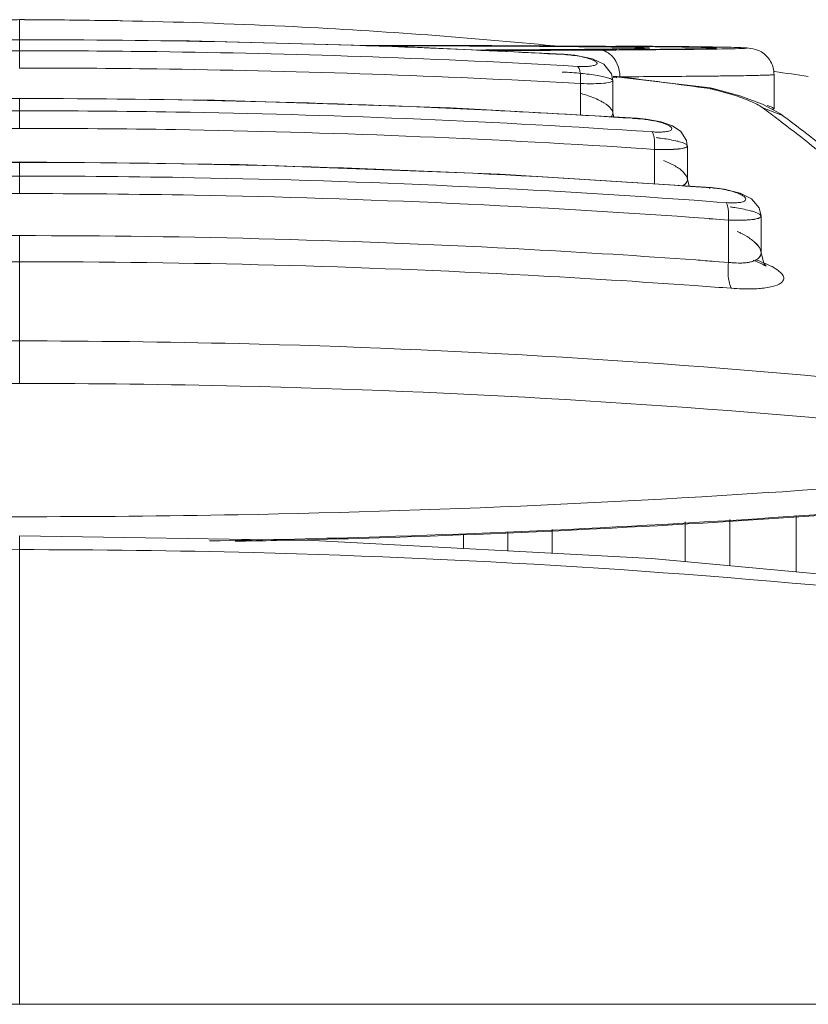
# Model space of a CAD drawing. Extents: x 4774 to 8448, y 27273 to 31291.
# Tile 98 of 101: x 5910 to 5919, y 31251 to 31262. Entities that reach past the tile are written whole.
import ezdxf

# ---------------------------------------------------------------- set-up
doc = ezdxf.new("R2010")
doc.units = 0
doc.header["$LTSCALE"] = 7.5
doc.header["$MEASUREMENT"] = 0
doc.layers.get('0').update_dxf_attribs({"linetype": 'CONTINUOUS', "lineweight": 18})

msp = doc.modelspace()

# ---------------------------------------------------------------- linework, layer by layer
at = {"linetype": 'Continuous'}
for p, q in [((5909.676, 31262.168), (5909.676, 31261.623)), ((5909.676, 31262.168), (5909.732, 31262.168)), ((5909.676, 31262.168), (5909.732, 31262.166)), ((5914.184, 31261.878), (5913.723, 31261.88)), ((5915.656, 31261.872), (5915.317, 31261.874)), ((5915.606, 31261.882), (5915.654, 31261.877)), ((5915.606, 31261.882), (5915.653, 31261.876)), ((5915.65, 31261.866), (5915.812, 31261.865)), ((5915.812, 31261.865), (5915.841, 31261.865)), ((5916.531, 31261.866), (5916.418, 31261.867)), ((5916.93, 31261.866), (5916.689, 31261.868)), ((5917.129, 31261.864), (5916.93, 31261.866)), ((5917.334, 31261.862), (5917.352, 31261.862)), ((5914.911, 31261.821), (5915.164, 31261.822)), ((5914.929, 31261.821), (5915.191, 31261.822)), ((5915.659, 31261.822), (5914.979, 31261.819)), ((5915.191, 31261.822), (5915.66, 31261.824)), ((5915.807, 31261.831), (5915.644, 31261.83)), ((5915.842, 31261.823), (5915.659, 31261.822)), ((5915.805, 31261.779), (5915.806, 31261.779)), ((5915.806, 31261.779), (5915.815, 31261.774)), ((5916.201, 31261.825), (5915.842, 31261.823)), ((5915.801, 31261.652), (5915.966, 31261.642)), ((5916.406, 31261.513), (5916.363, 31261.518)), ((5917.456, 31261.398), (5916.364, 31261.527)), ((5916.407, 31261.527), (5916.365, 31261.532)), ((5917.338, 31261.531), (5917.294, 31261.531)), ((5917.389, 31261.532), (5917.338, 31261.531)), ((5918.176, 31261.548), (5918.176, 31261.164)), ((5915.792, 31261.459), (5915.996, 31261.448)), ((5915.996, 31261.448), (5915.996, 31261.093)), ((5916.359, 31261.113), (5916.359, 31261.481)), ((5916.359, 31261.481), (5916.359, 31261.481)), ((5917.456, 31261.398), (5917.455, 31261.392)), ((5917.455, 31261.39), (5917.456, 31261.398)), ((5917.503, 31261.389), (5917.456, 31261.398)), ((5917.503, 31261.389), (5917.503, 31261.389)), ((5909.676, 31261.284), (5909.676, 31261.141)), ((5909.676, 31260.943), (5909.676, 31261.141)), ((5916.37, 31261.072), (5916.359, 31261.113)), ((5918.048, 31261.174), (5918.273, 31261.089)), ((5918.176, 31261.164), (5918.176, 31261.164)), ((5918.273, 31261.089), (5918.273, 31261.089)), ((5916.646, 31261.052), (5916.58, 31261.055)), ((5916.646, 31261.052), (5916.581, 31261.056)), ((5916.734, 31261.047), (5916.634, 31261.057)), ((5916.646, 31261.052), (5916.634, 31261.057)), ((5916.903, 31261.015), (5916.734, 31261.047)), ((5916.628, 31260.915), (5916.703, 31260.91)), ((5916.703, 31260.91), (5916.801, 31260.903)), ((5917.199, 31260.745), (5917.199, 31260.366)), ((5916.618, 31260.72), (5916.693, 31260.715)), ((5916.693, 31260.715), (5916.828, 31260.706)), ((5916.828, 31260.706), (5916.828, 31260.318)), ((5909.676, 31260.565), (5909.676, 31260.208)), ((5917.218, 31260.294), (5917.199, 31260.366)), ((5917.479, 31260.271), (5917.412, 31260.276)), ((5917.479, 31260.271), (5917.413, 31260.276)), ((5917.615, 31260.259), (5917.466, 31260.278)), ((5917.466, 31260.278), (5917.479, 31260.271)), ((5917.794, 31260.212), (5917.615, 31260.259)), ((5917.456, 31260.117), (5917.533, 31260.112)), ((5917.458, 31260.119), (5917.534, 31260.113)), ((5917.534, 31260.113), (5917.636, 31260.106)), ((5917.444, 31259.924), (5917.521, 31259.919)), ((5917.447, 31259.926), (5917.522, 31259.921)), ((5917.522, 31259.921), (5917.661, 31259.91)), ((5917.661, 31259.91), (5917.661, 31259.433)), ((5918.03, 31259.953), (5918.03, 31259.54)), ((5909.676, 31258.068), (5909.676, 31259.734)), ((5917.661, 31259.432), (5917.506, 31259.444)), ((5917.942, 31259.456), (5918.046, 31259.413)), ((5918.046, 31259.413), (5918.07, 31259.399)), ((5917.697, 31259.141), (5917.643, 31259.145)), ((5917.697, 31259.141), (5917.643, 31259.144)), ((5917.676, 31256.014), (5917.676, 31256.536)), ((5918.424, 31256.578), (5918.424, 31255.945)), ((5915.676, 31256.421), (5915.676, 31256.155)), ((5917.176, 31256.061), (5917.176, 31256.507)), ((5909.676, 31256.352), (5909.676, 31251.071)), ((5914.676, 31256.364), (5914.676, 31256.208)), ((5915.176, 31256.182), (5915.176, 31256.392)), ((5848.176, 31251.071), (6547.676, 31251.071))]:
    msp.add_line(p, q, dxfattribs=at)
for points in [[(5915.805, 31261.779), (5913.972, 31261.864), (5911.59, 31261.93), (5909.676, 31261.946)], [(5916.359, 31261.481), (5916.345, 31261.556), (5916.258, 31261.666), (5916.13, 31261.725), (5915.93, 31261.767), (5915.806, 31261.779)], [(5918.273, 31261.088), (5918.249, 31261.106), (5918.047, 31261.216), (5917.792, 31261.31), (5917.502, 31261.389)], [(5909.676, 31261.284), (5907.482, 31261.261), (5904.823, 31261.174)], [(5916.634, 31261.057), (5914.53, 31261.174), (5911.871, 31261.261), (5909.676, 31261.284)], [(5917.198, 31260.747), (5917.189, 31260.807), (5917.127, 31260.909), (5917.03, 31260.971), (5916.903, 31261.015)], [(5909.676, 31260.565), (5907.203, 31260.536), (5904.266, 31260.427)], [(5917.466, 31260.278), (5915.087, 31260.427), (5912.15, 31260.536), (5909.676, 31260.565)], [(5918.029, 31259.955), (5918.008, 31260.049), (5917.92, 31260.15), (5917.794, 31260.212)], [(5918.07, 31259.399), (5918.087, 31259.388), (5918.06, 31259.424), (5918.03, 31259.539)], [(5920.084, 31255.792), (5916.797, 31256.096), (5912.984, 31256.298), (5909.676, 31256.352)]]:
    msp.add_lwpolyline(points, dxfattribs=at)
for centre, radius, start, end in [((5909.743, 31199.175), 62.993, 90.06074, 90.23267), ((5909.609, 31199.146), 63.021, 89.06821, 89.8889), ((5909.609, 31199.114), 63.054, 88.88655, 89.06827), ((5909.608, 31199.071), 63.096, 87.22429, 88.88638), ((5909.607, 31199.052), 63.116, 85.83891, 87.22436), ((5909.61, 31199.085), 63.083, 84.54566, 85.83894), ((5911.807, 30652.111), 609.767, 89.697719, 89.837018), ((5912.891, 30869.351), 392.525, 89.59718, 89.73282), ((5913.412, 30952.87), 309.005, 89.58154, 89.70118), ((5914.007, 30951.781), 310.095, 89.55447, 89.69536), ((5914.975, 31153.013), 108.855, 89.25547, 89.63457), ((5915.961, 31228.753), 33.109, 88.9403, 89.2587), ((5915.079, 31059.643), 202.232, 89.36107, 89.62755), ((5916.35, 31249.248), 12.611, 88.4609, 88.9832), ((5916.552, 31256.725), 5.13, 88.0335, 88.4757), ((5913.238, 31596.491), 334.669, 270.27171, 270.41188), ((5913.073, 31724.175), 462.358, 270.25903, 270.38648), ((5913.746, 31612.055), 350.236, 270.31312, 270.43488), ((5915.18, 31351.487), 89.657, 270.40036, 270.79918), ((5915.131, 31457.706), 195.884, 270.31308, 270.61438), ((5915.952, 31295.347), 33.512, 270.8189, 270.9867), ((5915.449, 31390.503), 128.678, 270.43697, 270.75394), ((5909.699, 31206.133), 55.799, 82.0105, 83.0948), ((5915.023, 31505.488), 243.968, 270.33272, 270.53326), ((5909.64, 31199.344), 62.822, 81.83514, 82.18604), ((5916.41, 31256.967), 4.545, 76.0799, 76.7123), ((5906.673, 31245.813), 19.114, 52.804, 53.4804), ((5907.309, 31246.342), 18.375, 51.5623, 53.3711), ((5916.556, 31259.732), 1.323, 82.7732, 86.1233), ((5916.55, 31259.673), 1.382, 79.8551, 82.8491), ((5906.907, 31246.119), 18.729, 51.0256, 52.8083), ((5916.478, 31257.773), 3.088, 82.1903, 83.1378), ((5917.381, 31259.026), 1.249, 81.8894, 85.4933), ((5917.382, 31259.025), 1.251, 78.5124, 81.9741), ((5917.31, 31257.32), 2.762, 81.1899, 82.2507), ((5909.997, 31158.879), 100.845, 85.72967, 85.84912), ((5910.083, 31158.513), 100.915, 85.70363, 85.91124)]:
    msp.add_arc(centre, radius, start, end, dxfattribs=at)
for points, knots in [([(5903.537, 31261.774), (5904.04, 31261.802), (5906.085, 31261.9), (5908.133, 31261.941), (5909.676, 31261.942)], [0, 0, 0, 0, 0.246274, 1, 1, 1, 1]), ([(5915.815, 31261.774), (5915.312, 31261.802), (5913.267, 31261.9), (5911.219, 31261.941), (5909.676, 31261.942)], [0, 0, 0, 0, 0.246272, 1, 1, 1, 1]), ([(5913.568, 31261.876), (5913.67, 31261.876), (5914.055, 31261.875), (5914.439, 31261.873), (5914.721, 31261.872)], [0, 0, 0, 0, 0.265709, 1, 1, 1, 1]), ([(5915.317, 31261.874), (5915.228, 31261.874), (5914.851, 31261.876), (5914.473, 31261.877), (5914.184, 31261.878)], [0, 0, 0, 0, 0.23452, 1, 1, 1, 1]), ([(5915.841, 31261.865), (5915.913, 31261.864), (5916.147, 31261.862), (5916.38, 31261.86), (5916.542, 31261.857)], [0, 0, 0, 0, 0.309294, 1, 1, 1, 1]), ([(5916.542, 31261.857), (5916.62, 31261.855), (5916.937, 31261.848), (5916.611, 31261.841), (5916.529, 31261.84)], [0, 0, 0, 0, 0.486965, 1, 1, 1, 1]), ([(5917.285, 31261.857), (5917.237, 31261.858), (5916.986, 31261.862), (5916.735, 31261.864), (5916.531, 31261.866)], [0, 0, 0, 0, 0.188221, 1, 1, 1, 1]), ([(5918.034, 31261.804), (5917.977, 31261.839), (5917.856, 31261.855), (5917.662, 31261.856), (5917.424, 31261.862), (5917.237, 31261.863), (5917.129, 31261.864)], [0, 0, 0, 0, 0.219133, 0.382701, 0.642816, 1, 1, 1, 1]), ([(5917.352, 31261.862), (5917.527, 31261.86), (5918.263, 31261.845), (5917.446, 31261.836), (5917.231, 31261.833)], [0, 0, 0, 0, 0.448017, 1, 1, 1, 1]), ([(5917.239, 31261.838), (5917.334, 31261.84), (5917.702, 31261.846), (5917.365, 31261.856), (5917.285, 31261.857)], [0, 0, 0, 0, 0.543444, 1, 1, 1, 1]), ([(5909.676, 31261.818), (5909.161, 31261.818), (5907.118, 31261.804), (5905.076, 31261.735), (5903.551, 31261.652)], [0, 0, 0, 0, 0.252509, 1, 1, 1, 1]), ([(5909.676, 31261.818), (5910.192, 31261.818), (5912.234, 31261.804), (5914.276, 31261.735), (5915.801, 31261.652)], [0, 0, 0, 0, 0.252509, 1, 1, 1, 1]), ([(5915.815, 31261.774), (5915.847, 31261.773), (5915.91, 31261.767), (5916, 31261.753), (5916.077, 31261.735), (5916.131, 31261.717), (5916.161, 31261.701), (5916.175, 31261.69), (5916.183, 31261.679), (5916.178, 31261.66), (5916.142, 31261.65), (5916.115, 31261.645), (5916.096, 31261.643)], [0, 0, 0, 0, 0.197384, 0.391431, 0.561242, 0.691733, 0.739227, 0.774236, 0.798375, 0.818426, 0.883161, 1, 1, 1, 1]), ([(5916.323, 31261.783), (5916.313, 31261.79), (5916.277, 31261.813), (5916.233, 31261.825), (5916.201, 31261.825)], [0, 0, 0, 0, 0.272584, 1, 1, 1, 1]), ([(5916.443, 31261.83), (5916.524, 31261.83), (5916.789, 31261.833), (5917.055, 31261.835), (5917.239, 31261.838)], [0, 0, 0, 0, 0.306878, 1, 1, 1, 1]), ([(5917.142, 31261.837), (5917.187, 31261.838), (5917.304, 31261.84), (5917.421, 31261.841), (5917.494, 31261.845)], [0, 0, 0, 0, 0.377337, 1, 1, 1, 1]), ([(5918.176, 31261.548), (5918.176, 31261.599), (5918.15, 31261.702), (5918.076, 31261.777), (5918.034, 31261.804)], [0, 0, 0, 0, 0.506753, 1, 1, 1, 1]), ([(5916.096, 31261.643), (5916.087, 31261.642), (5916.043, 31261.64), (5916, 31261.64), (5915.966, 31261.642)], [0, 0, 0, 0, 0.220946, 1, 1, 1, 1]), ([(5915.996, 31261.448), (5915.998, 31261.489), (5915.997, 31261.547), (5915.983, 31261.611), (5915.973, 31261.636), (5915.966, 31261.642)], [0, 0, 0, 0, 0.623194, 0.852387, 1, 1, 1, 1]), ([(5909.676, 31261.623), (5910.191, 31261.623), (5912.231, 31261.609), (5914.27, 31261.541), (5915.792, 31261.459)], [0, 0, 0, 0, 0.252505, 1, 1, 1, 1]), ([(5916.359, 31261.481), (5916.359, 31261.487), (5916.341, 31261.5), (5916.309, 31261.511), (5916.254, 31261.526), (5916.15, 31261.546), (5915.993, 31261.565), (5915.861, 31261.574), (5915.79, 31261.577)], [0, 0, 0, 0, 0.030305, 0.093189, 0.189578, 0.315942, 0.636864, 1, 1, 1, 1]), ([(5918.176, 31261.548), (5918.176, 31261.547), (5918.17, 31261.547), (5918.163, 31261.546), (5918.146, 31261.545), (5918.113, 31261.543), (5918.056, 31261.542), (5917.969, 31261.539), (5917.858, 31261.537), (5917.723, 31261.535), (5917.564, 31261.533), (5917.45, 31261.532), (5917.389, 31261.532)], [0, 0, 0, 0, 0.004209, 0.016211, 0.036099, 0.063866, 0.142955, 0.253293, 0.394634, 0.566531, 0.768486, 1, 1, 1, 1]), ([(5915.996, 31261.448), (5916.044, 31261.446), (5916.13, 31261.445), (5916.248, 31261.45), (5916.312, 31261.457), (5916.359, 31261.471), (5916.359, 31261.481)], [0, 0, 0, 0, 0.393026, 0.709997, 0.915768, 1, 1, 1, 1]), ([(5915.991, 31261.339), (5916.012, 31261.333), (5916.088, 31261.311), (5916.163, 31261.282), (5916.215, 31261.255)], [0, 0, 0, 0, 0.272844, 1, 1, 1, 1]), ([(5917.712, 31261.321), (5917.696, 31261.326), (5917.626, 31261.347), (5917.557, 31261.365), (5917.503, 31261.379)], [0, 0, 0, 0, 0.236117, 1, 1, 1, 1]), ([(5918.048, 31261.174), (5918.007, 31261.204), (5917.896, 31261.259), (5917.781, 31261.299), (5917.712, 31261.321)], [0, 0, 0, 0, 0.41254, 1, 1, 1, 1]), ([(5909.676, 31261.279), (5909.094, 31261.279), (5906.791, 31261.26), (5904.489, 31261.168), (5902.772, 31261.056)], [0, 0, 0, 0, 0.252726, 1, 1, 1, 1]), ([(5916.581, 31261.056), (5916.015, 31261.093), (5913.716, 31261.223), (5911.412, 31261.279), (5909.676, 31261.279)], [0, 0, 0, 0, 0.246291, 1, 1, 1, 1]), ([(5916.215, 31261.255), (5916.23, 31261.248), (5916.277, 31261.221), (5916.324, 31261.187), (5916.345, 31261.155)], [0, 0, 0, 0, 0.306105, 1, 1, 1, 1]), ([(5918.1, 31261.201), (5918.119, 31261.194), (5918.145, 31261.185), (5918.168, 31261.172), (5918.176, 31261.166), (5918.176, 31261.164)], [0, 0, 0, 0, 0.715594, 0.909031, 1, 1, 1, 1]), ([(5902.724, 31260.915), (5903.295, 31260.952), (5905.61, 31261.084), (5907.929, 31261.141), (5909.676, 31261.141)], [0, 0, 0, 0, 0.246398, 1, 1, 1, 1]), ([(5909.676, 31261.141), (5910.262, 31261.141), (5912.581, 31261.122), (5914.899, 31261.028), (5916.628, 31260.915)], [0, 0, 0, 0, 0.252666, 1, 1, 1, 1]), ([(5918.176, 31261.163), (5918.176, 31261.163), (5918.171, 31261.157), (5918.163, 31261.159), (5918.157, 31261.159)], [0, 0, 0, 0, 0.11742, 1, 1, 1, 1]), ([(5916.933, 31260.999), (5916.923, 31261.002), (5916.877, 31261.017), (5916.831, 31261.027), (5916.794, 31261.033)], [0, 0, 0, 0, 0.222905, 1, 1, 1, 1]), ([(5916.801, 31260.903), (5916.826, 31260.902), (5916.872, 31260.9), (5916.934, 31260.902), (5916.981, 31260.91), (5917.013, 31260.918), (5917.029, 31260.942), (5917.009, 31260.965), (5916.978, 31260.982), (5916.95, 31260.993), (5916.933, 31260.999)], [0, 0, 0, 0, 0.212566, 0.395544, 0.534875, 0.626357, 0.679612, 0.742746, 0.849181, 1, 1, 1, 1]), ([(5902.735, 31260.72), (5903.304, 31260.757), (5905.616, 31260.887), (5907.932, 31260.943), (5909.676, 31260.943)], [0, 0, 0, 0, 0.246438, 1, 1, 1, 1]), ([(5909.676, 31260.943), (5910.261, 31260.943), (5912.577, 31260.924), (5914.891, 31260.832), (5916.618, 31260.72)], [0, 0, 0, 0, 0.252652, 1, 1, 1, 1]), ([(5916.801, 31260.903), (5916.804, 31260.901), (5916.816, 31260.883), (5916.821, 31260.861), (5916.824, 31260.843)], [0, 0, 0, 0, 0.167738, 1, 1, 1, 1]), ([(5917.112, 31260.792), (5917.098, 31260.796), (5917.027, 31260.813), (5916.955, 31260.825), (5916.898, 31260.833)], [0, 0, 0, 0, 0.206962, 1, 1, 1, 1]), ([(5917.194, 31260.755), (5917.187, 31260.764), (5917.159, 31260.777), (5917.13, 31260.787), (5917.112, 31260.792)], [0, 0, 0, 0, 0.370026, 1, 1, 1, 1]), ([(5917.164, 31260.723), (5917.169, 31260.724), (5917.181, 31260.729), (5917.198, 31260.738), (5917.198, 31260.747)], [0, 0, 0, 0, 0.365782, 1, 1, 1, 1]), ([(5917.168, 31260.723), (5917.173, 31260.724), (5917.184, 31260.728), (5917.199, 31260.737), (5917.199, 31260.745)], [0, 0, 0, 0, 0.3668, 1, 1, 1, 1]), ([(5917.198, 31260.747), (5917.198, 31260.748), (5917.197, 31260.751), (5917.195, 31260.754), (5917.194, 31260.755)], [0, 0, 0, 0, 0.461919, 1, 1, 1, 1]), ([(5917.199, 31260.745), (5917.199, 31260.747), (5917.198, 31260.751), (5917.196, 31260.753), (5917.195, 31260.755)], [0, 0, 0, 0, 0.455596, 1, 1, 1, 1]), ([(5916.828, 31260.706), (5916.847, 31260.706), (5916.914, 31260.703), (5916.982, 31260.704), (5917.031, 31260.706)], [0, 0, 0, 0, 0.271833, 1, 1, 1, 1]), ([(5916.828, 31260.706), (5916.847, 31260.706), (5916.914, 31260.704), (5916.982, 31260.704), (5917.031, 31260.706)], [0, 0, 0, 0, 0.270176, 1, 1, 1, 1]), ([(5917.031, 31260.706), (5917.045, 31260.707), (5917.09, 31260.71), (5917.135, 31260.714), (5917.164, 31260.723)], [0, 0, 0, 0, 0.312564, 1, 1, 1, 1]), ([(5917.031, 31260.706), (5917.046, 31260.706), (5917.092, 31260.709), (5917.138, 31260.714), (5917.168, 31260.723)], [0, 0, 0, 0, 0.314225, 1, 1, 1, 1]), ([(5909.676, 31260.559), (5909.024, 31260.559), (5906.443, 31260.535), (5903.863, 31260.418), (5901.94, 31260.276)], [0, 0, 0, 0, 0.25276, 1, 1, 1, 1]), ([(5917.413, 31260.276), (5916.779, 31260.323), (5914.203, 31260.488), (5911.622, 31260.559), (5909.676, 31260.559)], [0, 0, 0, 0, 0.24623, 1, 1, 1, 1]), ([(5916.93, 31260.582), (5916.942, 31260.577), (5916.987, 31260.559), (5917.03, 31260.537), (5917.061, 31260.519)], [0, 0, 0, 0, 0.267978, 1, 1, 1, 1]), ([(5917.113, 31260.485), (5917.124, 31260.477), (5917.157, 31260.449), (5917.189, 31260.413), (5917.197, 31260.384)], [0, 0, 0, 0, 0.308339, 1, 1, 1, 1]), ([(5901.894, 31260.119), (5902.532, 31260.166), (5905.123, 31260.333), (5907.72, 31260.405), (5909.676, 31260.405)], [0, 0, 0, 0, 0.246344, 1, 1, 1, 1]), ([(5909.676, 31260.405), (5910.332, 31260.405), (5912.928, 31260.381), (5915.523, 31260.262), (5917.458, 31260.119)], [0, 0, 0, 0, 0.252662, 1, 1, 1, 1]), ([(5917.199, 31260.366), (5917.199, 31260.349), (5917.187, 31260.325), (5917.168, 31260.31), (5917.163, 31260.306)], [0, 0, 0, 0, 0.711664, 1, 1, 1, 1]), ([(5901.906, 31259.926), (5902.543, 31259.973), (5905.13, 31260.137), (5907.723, 31260.208), (5909.676, 31260.208)], [0, 0, 0, 0, 0.24638, 1, 1, 1, 1]), ([(5909.676, 31260.208), (5910.331, 31260.208), (5912.923, 31260.184), (5915.515, 31260.067), (5917.447, 31259.926)], [0, 0, 0, 0, 0.252649, 1, 1, 1, 1]), ([(5917.771, 31260.211), (5917.761, 31260.215), (5917.715, 31260.231), (5917.668, 31260.243), (5917.631, 31260.25)], [0, 0, 0, 0, 0.222623, 1, 1, 1, 1]), ([(5917.636, 31260.106), (5917.66, 31260.104), (5917.706, 31260.102), (5917.768, 31260.104), (5917.815, 31260.112), (5917.848, 31260.123), (5917.863, 31260.148), (5917.845, 31260.172), (5917.814, 31260.192), (5917.787, 31260.204), (5917.771, 31260.211)], [0, 0, 0, 0, 0.209846, 0.390924, 0.529137, 0.621522, 0.679002, 0.745192, 0.851484, 1, 1, 1, 1]), ([(5917.654, 31260.06), (5917.653, 31260.065), (5917.649, 31260.081), (5917.643, 31260.097), (5917.636, 31260.106)], [0, 0, 0, 0, 0.313006, 1, 1, 1, 1]), ([(5917.661, 31259.91), (5917.662, 31259.924), (5917.664, 31259.974), (5917.662, 31260.024), (5917.654, 31260.06)], [0, 0, 0, 0, 0.277221, 1, 1, 1, 1]), ([(5917.943, 31260.005), (5917.929, 31260.009), (5917.86, 31260.028), (5917.789, 31260.041), (5917.733, 31260.05)], [0, 0, 0, 0, 0.207916, 1, 1, 1, 1]), ([(5918.025, 31259.964), (5918.019, 31259.973), (5917.99, 31259.989), (5917.961, 31259.999), (5917.943, 31260.005)], [0, 0, 0, 0, 0.374543, 1, 1, 1, 1]), ([(5917.661, 31259.91), (5917.679, 31259.909), (5917.746, 31259.907), (5917.814, 31259.907), (5917.863, 31259.91)], [0, 0, 0, 0, 0.271853, 1, 1, 1, 1]), ([(5917.661, 31259.91), (5917.679, 31259.91), (5917.746, 31259.907), (5917.814, 31259.907), (5917.863, 31259.91)], [0, 0, 0, 0, 0.270242, 1, 1, 1, 1]), ([(5917.863, 31259.91), (5917.877, 31259.911), (5917.921, 31259.914), (5917.966, 31259.919), (5917.996, 31259.929)], [0, 0, 0, 0, 0.312241, 1, 1, 1, 1]), ([(5917.863, 31259.91), (5917.877, 31259.911), (5917.923, 31259.914), (5917.969, 31259.918), (5917.999, 31259.928)], [0, 0, 0, 0, 0.313799, 1, 1, 1, 1]), ([(5917.996, 31259.929), (5918, 31259.93), (5918.013, 31259.935), (5918.029, 31259.946), (5918.029, 31259.955)], [0, 0, 0, 0, 0.358124, 1, 1, 1, 1]), ([(5917.999, 31259.928), (5918.004, 31259.93), (5918.016, 31259.934), (5918.03, 31259.944), (5918.03, 31259.953)], [0, 0, 0, 0, 0.358285, 1, 1, 1, 1]), ([(5918.029, 31259.955), (5918.029, 31259.956), (5918.028, 31259.96), (5918.026, 31259.962), (5918.025, 31259.964)], [0, 0, 0, 0, 0.467018, 1, 1, 1, 1]), ([(5918.03, 31259.953), (5918.03, 31259.955), (5918.029, 31259.959), (5918.027, 31259.962), (5918.026, 31259.964)], [0, 0, 0, 0, 0.460972, 1, 1, 1, 1]), ([(5917.761, 31259.78), (5917.773, 31259.775), (5917.82, 31259.754), (5917.864, 31259.729), (5917.895, 31259.708)], [0, 0, 0, 0, 0.267666, 1, 1, 1, 1]), ([(5909.676, 31259.734), (5909.035, 31259.734), (5906.493, 31259.711), (5903.952, 31259.597), (5902.056, 31259.46)], [0, 0, 0, 0, 0.252473, 1, 1, 1, 1]), ([(5917.296, 31259.46), (5916.671, 31259.505), (5914.134, 31259.665), (5911.592, 31259.734), (5909.676, 31259.734)], [0, 0, 0, 0, 0.246544, 1, 1, 1, 1]), ([(5918.03, 31259.539), (5918.03, 31259.55), (5918.019, 31259.603), (5917.978, 31259.644), (5917.945, 31259.671)], [0, 0, 0, 0, 0.198048, 1, 1, 1, 1]), ([(5917.945, 31259.671), (5917.956, 31259.662), (5917.99, 31259.63), (5918.021, 31259.59), (5918.028, 31259.558)], [0, 0, 0, 0, 0.302533, 1, 1, 1, 1]), ([(5918.03, 31259.539), (5918.03, 31259.52), (5918.019, 31259.493), (5917.998, 31259.476), (5917.992, 31259.472)], [0, 0, 0, 0, 0.719178, 1, 1, 1, 1]), ([(5917.992, 31259.472), (5917.998, 31259.476), (5918.018, 31259.493), (5918.03, 31259.52), (5918.03, 31259.539)], [0, 0, 0, 0, 0.280773, 1, 1, 1, 1]), ([(5902.074, 31259.171), (5902.698, 31259.216), (5905.229, 31259.374), (5907.766, 31259.44), (5909.676, 31259.439)], [0, 0, 0, 0, 0.246592, 1, 1, 1, 1]), ([(5917.279, 31259.171), (5916.655, 31259.216), (5914.124, 31259.373), (5911.587, 31259.44), (5909.676, 31259.439)], [0, 0, 0, 0, 0.246587, 1, 1, 1, 1]), ([(5917.696, 31259.141), (5917.686, 31259.153), (5917.673, 31259.19), (5917.655, 31259.287), (5917.656, 31259.372), (5917.661, 31259.433)], [0, 0, 0, 0, 0.155466, 0.38735, 1, 1, 1, 1]), ([(5917.859, 31259.429), (5917.845, 31259.427), (5917.778, 31259.423), (5917.712, 31259.426), (5917.661, 31259.433)], [0, 0, 0, 0, 0.226853, 1, 1, 1, 1]), ([(5917.661, 31259.433), (5917.678, 31259.431), (5917.745, 31259.424), (5917.811, 31259.424), (5917.86, 31259.429)], [0, 0, 0, 0, 0.26966, 1, 1, 1, 1]), ([(5917.953, 31259.451), (5917.946, 31259.448), (5917.916, 31259.438), (5917.884, 31259.432), (5917.859, 31259.429)], [0, 0, 0, 0, 0.222596, 1, 1, 1, 1]), ([(5917.86, 31259.429), (5917.869, 31259.43), (5917.9, 31259.435), (5917.932, 31259.442), (5917.953, 31259.451)], [0, 0, 0, 0, 0.27802, 1, 1, 1, 1]), ([(5917.966, 31259.463), (5917.976, 31259.46), (5918.014, 31259.446), (5918.052, 31259.431), (5918.079, 31259.42)], [0, 0, 0, 0, 0.263907, 1, 1, 1, 1]), ([(5918.079, 31259.42), (5918.09, 31259.415), (5918.129, 31259.397), (5918.167, 31259.378), (5918.193, 31259.361)], [0, 0, 0, 0, 0.275795, 1, 1, 1, 1]), ([(5918.193, 31259.361), (5918.206, 31259.353), (5918.243, 31259.327), (5918.281, 31259.288), (5918.285, 31259.257)], [0, 0, 0, 0, 0.330498, 1, 1, 1, 1]), ([(5918.256, 31259.202), (5918.229, 31259.18), (5918.142, 31259.152), (5918.055, 31259.141), (5918.003, 31259.137)], [0, 0, 0, 0, 0.396696, 1, 1, 1, 1]), ([(5918.003, 31259.137), (5917.979, 31259.136), (5917.877, 31259.131), (5917.775, 31259.135), (5917.697, 31259.141)], [0, 0, 0, 0, 0.228254, 1, 1, 1, 1]), ([(5909.676, 31258.547), (5908.853, 31258.547), (5905.598, 31258.507), (5902.345, 31258.312), (5899.926, 31258.077)], [0, 0, 0, 0, 0.253082, 1, 1, 1, 1]), ([(5909.676, 31258.547), (5910.5, 31258.547), (5913.755, 31258.507), (5917.007, 31258.312), (5919.427, 31258.077)], [0, 0, 0, 0, 0.253082, 1, 1, 1, 1]), ([(5899.872, 31257.604), (5900.673, 31257.68), (5903.934, 31257.955), (5907.208, 31258.068), (5909.676, 31258.068)], [0, 0, 0, 0, 0.24572, 1, 1, 1, 1]), ([(5909.676, 31258.068), (5910.505, 31258.068), (5913.777, 31258.029), (5917.047, 31257.837), (5919.48, 31257.604)], [0, 0, 0, 0, 0.253119, 1, 1, 1, 1]), ([(5899.95, 31256.929), (5900.745, 31256.869), (5903.983, 31256.657), (5907.229, 31256.566), (5909.676, 31256.566)], [0, 0, 0, 0, 0.245767, 1, 1, 1, 1]), ([(5909.676, 31256.566), (5910.497, 31256.566), (5913.742, 31256.595), (5916.986, 31256.746), (5919.403, 31256.929)], [0, 0, 0, 0, 0.253059, 1, 1, 1, 1]), ([(5911.814, 31256.294), (5912.454, 31256.305), (5914.985, 31256.365), (5917.514, 31256.499), (5919.398, 31256.645)], [0, 0, 0, 0, 0.253188, 1, 1, 1, 1]), ([(5912.105, 31256.289), (5912.723, 31256.3), (5915.164, 31256.363), (5917.603, 31256.495), (5919.42, 31256.635)], [0, 0, 0, 0, 0.253154, 1, 1, 1, 1]), ([(5899.279, 31255.653), (5900.128, 31255.744), (5903.585, 31256.065), (5907.059, 31256.194), (5909.676, 31256.195)], [0, 0, 0, 0, 0.245868, 1, 1, 1, 1]), ([(5909.676, 31256.195), (5910.555, 31256.195), (5914.025, 31256.151), (5917.495, 31255.929), (5920.073, 31255.653)], [0, 0, 0, 0, 0.253013, 1, 1, 1, 1])]:
    msp.add_open_spline(points, degree=3, knots=knots, dxfattribs=at)
for points in [[(5916.44, 31261.524), (5916.44, 31261.619), (5916.399, 31261.726), (5916.323, 31261.783)], [(5917.502, 31261.389), (5917.486, 31261.393), (5917.47, 31261.393), (5917.455, 31261.39)], [(5917.539, 31261.373), (5917.527, 31261.38), (5917.515, 31261.386), (5917.502, 31261.389)], [(5916.359, 31261.113), (5916.359, 31261.097), (5916.35, 31261.08), (5916.338, 31261.07)], [(5916.345, 31261.155), (5916.353, 31261.142), (5916.359, 31261.127), (5916.359, 31261.113)], [(5916.824, 31260.843), (5916.827, 31260.827), (5916.828, 31260.81), (5916.829, 31260.793)], [(5916.829, 31260.793), (5916.831, 31260.764), (5916.83, 31260.735), (5916.828, 31260.706)], [(5917.061, 31260.519), (5917.079, 31260.509), (5917.096, 31260.497), (5917.113, 31260.485)], [(5917.146, 31260.296), (5917.152, 31260.3), (5917.159, 31260.304), (5917.165, 31260.308)], [(5917.165, 31260.308), (5917.176, 31260.315), (5917.185, 31260.325), (5917.191, 31260.336)], [(5917.191, 31260.336), (5917.196, 31260.345), (5917.199, 31260.356), (5917.199, 31260.366)], [(5917.199, 31260.366), (5917.199, 31260.372), (5917.198, 31260.378), (5917.197, 31260.384)], [(5917.197, 31260.384), (5917.198, 31260.378), (5917.199, 31260.372), (5917.199, 31260.366)], [(5917.447, 31260.267), (5917.452, 31260.273), (5917.459, 31260.279), (5917.466, 31260.278)], [(5917.895, 31259.708), (5917.912, 31259.697), (5917.929, 31259.684), (5917.945, 31259.671)], [(5918.028, 31259.558), (5918.029, 31259.552), (5918.03, 31259.546), (5918.03, 31259.539)], [(5917.992, 31259.472), (5917.98, 31259.463), (5917.967, 31259.456), (5917.953, 31259.451)], [(5917.953, 31259.451), (5917.967, 31259.456), (5917.98, 31259.463), (5917.992, 31259.472)], [(5918.27, 31259.215), (5918.266, 31259.21), (5918.261, 31259.205), (5918.256, 31259.202)], [(5918.285, 31259.257), (5918.286, 31259.242), (5918.28, 31259.226), (5918.27, 31259.215)]]:
    msp.add_open_spline(points, degree=3, dxfattribs=at)

doc.saveas('drawing.dxf')
